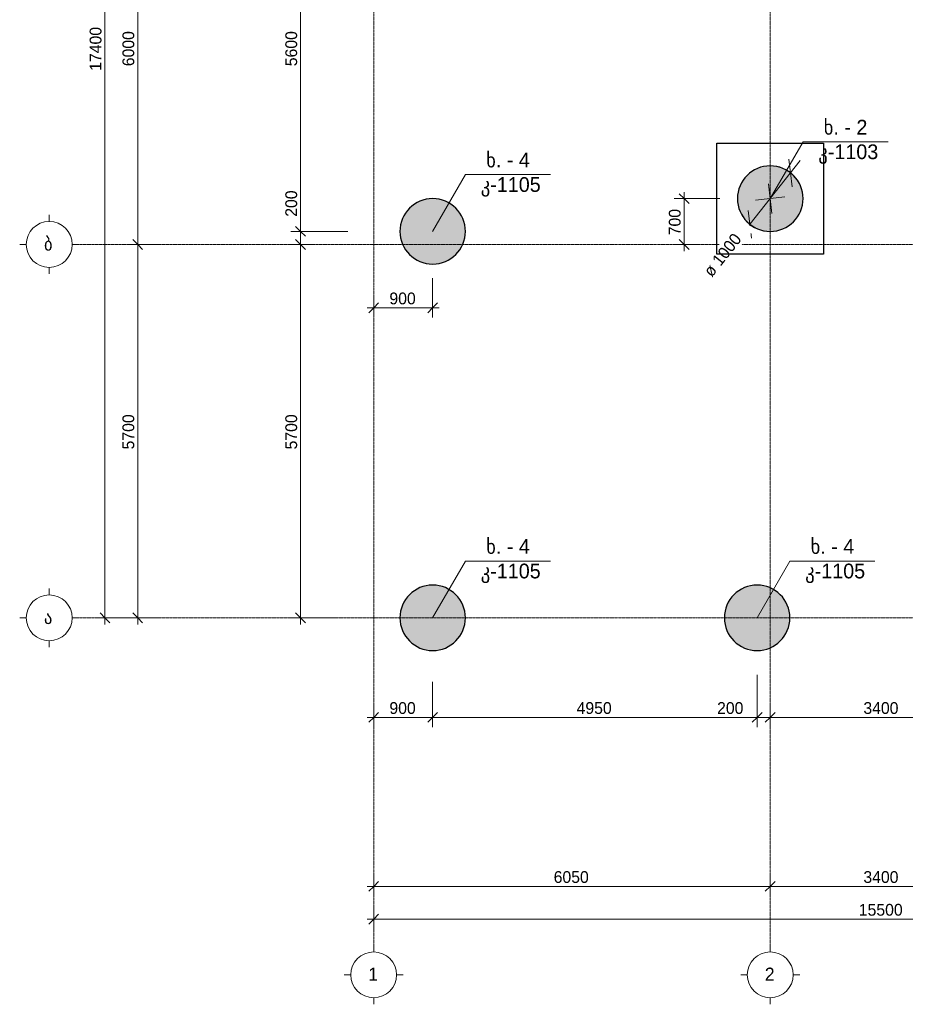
# Model space of a CAD drawing. Header units: millimetres. Extents: x -21500 to 4800, y -5900 to 24163.
# Tile 1 of 4: x -21500 to -7990, y -5900 to 9131. Entities that reach past the tile are written whole.
import ezdxf

# ---------------------------------------------------------------- set-up
doc = ezdxf.new("R2010")
doc.units = ezdxf.units.MM
doc.linetypes.add('StructuralPlan-B03$0$Grid Line', pattern=[22.225, 12.7, -3.175, 3.175, -3.175])
doc.layers.get('Defpoints').update_dxf_attribs({"color": 6})
for name, color, linetype, lineweight in [('S - HATCH', 252, 'Continuous', 5), ('S - TEXT', 7, 'Continuous', 9), ('StructuralPlan-B03$0$A-010-D_DIM', 7, 'Continuous', 5), ('StructuralPlan-B03$0$A-010-D_DIM-100', 7, 'Continuous', 5), ('StructuralPlan-B03$0$S-280-M_COLUMN', 7, 'Continuous', 30), ('StructuralPlan-B03$0$S-280-M_COLUMN main', 7, 'Continuous', 30), ('StructuralPlan-B03$0$Z-030-M_GRID', 7, 'Continuous', 5), ('StructuralPlan-B03$0$Z-033_T_GRIDREF', 7, 'Continuous', 5)]:
    doc.layers.add(name, color=color, linetype=linetype, lineweight=lineweight)
doc.styles.add('Cubicon', font='Cubicon.ttf')
doc.styles.add('StructuralPlan-B03$0$Cubicon', font='Cubicon.ttf', dxfattribs={"height": 200})
doc.styles.add('StructuralPlan-B03$0$Cubicon_1', font='Cubicon.ttf', dxfattribs={"height": 200})
doc.styles.add('StructuralPlan-B03$0$Cubicon_2', font='Cubicon.ttf', dxfattribs={"height": 180})
doc.dimstyles.new('CUB-M-100', dxfattribs={"dimscale": 100, "dimtxt": 1.8, "dimasz": 1.5, "dimexe": 1.5, "dimexo": 2, "dimgap": 1, "dimtad": 0, "dimdec": 0, "dimzin": 3, "dimdsep": 46, "dimtxsty": 'Cubicon', "dimblk": 'OBLIQUE', "dimcen": 1.5, "dimdle": 1, "dimazin": 2, "dimtfac": 0.75, "dimtdec": 0, "dimtmove": 0, "dimatfit": 3, "dimldrblk": 'SMALL', "dimfxl": 1, "dimtolj": 1, "dimtzin": 0, "dimlwd": -1, "dimlwe": -1, "dimarcsym": 0})
doc.dimstyles.new('StructuralPlan-B03$0$CUB_-_Diameter', dxfattribs={"dimscale": 304.8, "dimtxt": 181.601257, "dimasz": 0.984252, "dimexe": 0.787402, "dimexo": 0, "dimgap": 0.492126, "dimtad": 1, "dimjust": 3, "dimdec": 0, "dimzin": 0, "dimdsep": 46, "dimtxsty": 'StructuralPlan-B03$0$Cubicon_2', "dimblk1": 'StructuralPlan-B03$0$_Oblique', "dimblk2": 'StructuralPlan-B03$0$_Oblique', "dimsah": 1, "dimcen": 0.09, "dimdle": 0.787402, "dimazin": 0, "dimtfac": 1, "dimtdec": 4, "dimtix": 1, "dimtmove": 0, "dimatfit": 2, "dimfxl": 1, "dimtvp": 1, "dimtfill": 1, "dimtolj": 1, "dimtzin": 0, "dimarcsym": 2})
doc.dimstyles.new('StructuralPlan-B03$0$CUB_DIM_1_8', dxfattribs={"dimscale": 304.8, "dimtxt": 181.601257, "dimasz": 0.492126, "dimexe": 0.492126, "dimexo": 0.0625, "dimgap": 0, "dimtad": 1, "dimdec": 0, "dimzin": 0, "dimdsep": 46, "dimtxsty": 'StructuralPlan-B03$0$Cubicon_2', "dimblk1": 'StructuralPlan-B03$0$_Oblique', "dimblk2": 'StructuralPlan-B03$0$_Oblique', "dimsah": 1, "dimcen": 0.09, "dimdle": 0.328084, "dimazin": 0, "dimtfac": 1, "dimtdec": 4, "dimtix": 1, "dimtmove": 0, "dimatfit": 3, "dimfxl": 0.656168, "dimfxlon": 1, "dimtvp": 1, "dimtolj": 1, "dimtzin": 0, "dimarcsym": 2})
doc.dimstyles.new('StructuralPlan-B03$0$CUB_DIM_1_8_1', dxfattribs={"dimscale": 304.8, "dimtxt": 181.601257, "dimasz": 0.492126, "dimexe": 0.492126, "dimexo": 0.0625, "dimgap": 0, "dimtad": 1, "dimdec": 0, "dimzin": 0, "dimdsep": 46, "dimtxsty": 'StructuralPlan-B03$0$Cubicon_2', "dimblk1": 'StructuralPlan-B03$0$_Oblique', "dimblk2": 'StructuralPlan-B03$0$_Oblique', "dimsah": 1, "dimcen": 0.09, "dimdle": 0.328084, "dimazin": 0, "dimtfac": 1, "dimtdec": 4, "dimtix": 1, "dimtmove": 1, "dimatfit": 3, "dimfxl": 0.656168, "dimfxlon": 1, "dimtvp": 1, "dimtolj": 1, "dimtzin": 0, "dimarcsym": 2})

# ---------------------------------------------------------------- blocks, each defined once
blk = doc.blocks.new('StructuralPlan-B03$0$Grid - 00_CUB_ღერძის თავი-752507-B03')
at = {"layer": 'StructuralPlan-B03$0$Z-033_T_GRIDREF'}
for p, q in [((0, 3.5), (0, 4.5)), ((-3.5, 0), (-4.5, 0)), ((3.5, 0), (4.5, 0)), ((0, -3.5), (0, -4.5))]:
    blk.add_line(p, q, dxfattribs=at)
blk.add_circle((0, 0), 3.5, dxfattribs=at)
blk = doc.blocks.new('StructuralPlan-B03$0$DIMBLOCK5-B03')
at = {"layer": 'StructuralPlan-B03$0$A-010-D_DIM-100', "transparency": 16777216}
for p, q in [((-16100, -4600), (-16100, -4400)), ((-600, -4600), (-600, -4400)), ((-16200, -4600), (-500, -4600)), ((-16100, -4600), (-16175, -4675)), ((-16100, -4600), (-16025, -4525)), ((-16100, -4600), (-16100, -4750)), ((-600, -4600), (-675, -4675)), ((-600, -4600), (-525, -4525)), ((-600, -4600), (-600, -4750))]:
    blk.add_line(p, q, dxfattribs=at)
at = {"layer": 'StructuralPlan-B03$0$A-010-D_DIM-100', "color": 0, "transparency": 16777216, "insert": (-8699, -4367), "char_height": 180, "width": 838.16, "attachment_point": 1, "line_spacing_factor": 0.931288, "style": 'StructuralPlan-B03$0$Cubicon_2'}
blk.add_mtext('15500', dxfattribs=at)
blk = doc.blocks.new('StructuralPlan-B03$0$_Oblique')
at = {"color": 0, "linetype": 'ByBlock', "lineweight": -2}
blk.add_line((-0.5, -0.5), (0.5, 0.5), dxfattribs=at)
blk = doc.blocks.new('StructuralPlan-B03$0$DIMBLOCK6-B03')
at = {"layer": 'StructuralPlan-B03$0$A-010-D_DIM-100', "transparency": 16777216}
for p, q in [((-16100, -4100), (-16100, -3900)), ((-10050, -4100), (-10050, -3900)), ((-16100, -4100), (-16025, -4025)), ((-10050, -4100), (-9975, -4025)), ((-16200, -4100), (-10050, -4100)), ((-16100, -4100), (-16175, -4175)), ((-16100, -4100), (-16100, -4250)), ((-10050, -4100), (-10125, -4175)), ((-10050, -4100), (-10050, -4250))]:
    blk.add_line(p, q, dxfattribs=at)
at = {"layer": 'StructuralPlan-B03$0$A-010-D_DIM-100', "color": 0, "transparency": 16777216, "insert": (-13354, -3867), "char_height": 180, "width": 670.53, "attachment_point": 1, "line_spacing_factor": 0.931288, "style": 'StructuralPlan-B03$0$Cubicon_2'}
blk.add_mtext('6050', dxfattribs=at)
blk = doc.blocks.new('StructuralPlan-B03$0$DIMBLOCK7-B03')
at = {"layer": 'StructuralPlan-B03$0$A-010-D_DIM-100', "transparency": 16777216}
for p, q in [((-10050, -4100), (-10050, -3900)), ((-6650, -4100), (-6650, -3900)), ((-10050, -4100), (-9975, -4025)), ((-6650, -4100), (-6575, -4025)), ((-10050, -4100), (-10125, -4175)), ((-10050, -4100), (-6650, -4100)), ((-10050, -4100), (-10050, -4250)), ((-6650, -4100), (-6725, -4175)), ((-6650, -4100), (-6650, -4250))]:
    blk.add_line(p, q, dxfattribs=at)
at = {"layer": 'StructuralPlan-B03$0$A-010-D_DIM-100', "color": 0, "transparency": 16777216, "insert": (-8629, -3867), "char_height": 180, "width": 670.53, "attachment_point": 1, "line_spacing_factor": 0.931288, "style": 'StructuralPlan-B03$0$Cubicon_2'}
blk.add_mtext('3400', dxfattribs=at)
blk = doc.blocks.new('StructuralPlan-B03$0$DIMBLOCK13-B03')
at = {"layer": 'StructuralPlan-B03$0$A-010-D_DIM-100', "transparency": 16777216}
for p, q in [((-20200, 17400), (-20275, 17475)), ((-20200, -100), (-20200, 17500)), ((-20200, 17400), (-20350, 17400)), ((-20200, 17400), (-20125, 17325)), ((-20200, 17400), (-19862, 17400)), ((-20200, 0), (-20275, 75)), ((-20200, 0), (-20350, 0)), ((-20200, 0), (-20125, -75)), ((-20200, 0), (-19862, 0))]:
    blk.add_line(p, q, dxfattribs=at)
at = {"layer": 'StructuralPlan-B03$0$A-010-D_DIM-100', "color": 0, "transparency": 16777216, "insert": (-20433, 8351), "char_height": 180, "width": 838.16, "attachment_point": 1, "rotation": 90, "line_spacing_factor": 0.931288, "style": 'StructuralPlan-B03$0$Cubicon_2'}
blk.add_mtext('17400', dxfattribs=at)
blk = doc.blocks.new('StructuralPlan-B03$0$DIMBLOCK14-B03')
at = {"layer": 'StructuralPlan-B03$0$A-010-D_DIM-100', "transparency": 16777216}
for p, q in [((-19700, 5700), (-19775, 5775)), ((-19700, 5700), (-19850, 5700)), ((-19700, -100), (-19700, 5700)), ((-19700, 5700), (-19625, 5625)), ((-19700, 5700), (-19362, 5700)), ((-19700, 0), (-19775, 75)), ((-19700, 0), (-19850, 0)), ((-19700, 0), (-19625, -75)), ((-19700, 0), (-19362, 0))]:
    blk.add_line(p, q, dxfattribs=at)
at = {"layer": 'StructuralPlan-B03$0$A-010-D_DIM-100', "color": 0, "transparency": 16777216, "insert": (-19933, 2571), "char_height": 180, "width": 670.53, "attachment_point": 1, "rotation": 90, "line_spacing_factor": 0.931288, "style": 'StructuralPlan-B03$0$Cubicon_2'}
blk.add_mtext('5700', dxfattribs=at)
blk = doc.blocks.new('StructuralPlan-B03$0$DIMBLOCK15-B03')
at = {"layer": 'StructuralPlan-B03$0$A-010-D_DIM-100', "transparency": 16777216}
for p, q in [((-19700, 11700), (-19775, 11775)), ((-19700, 11700), (-19850, 11700)), ((-19700, 5700), (-19700, 11700)), ((-19700, 11700), (-19625, 11625)), ((-19700, 11700), (-19362, 11700)), ((-19700, 5700), (-19775, 5775)), ((-19700, 5700), (-19850, 5700)), ((-19700, 5700), (-19625, 5625)), ((-19700, 5700), (-19362, 5700))]:
    blk.add_line(p, q, dxfattribs=at)
at = {"layer": 'StructuralPlan-B03$0$A-010-D_DIM-100', "color": 0, "transparency": 16777216, "insert": (-19933, 8421), "char_height": 180, "width": 670.53, "attachment_point": 1, "rotation": 90, "line_spacing_factor": 0.931288, "style": 'StructuralPlan-B03$0$Cubicon_2'}
blk.add_mtext('6000', dxfattribs=at)
blk = doc.blocks.new('StructuralPlan-B03$0$DIMBLOCK24-B03')
at = {"layer": 'StructuralPlan-B03$0$A-010-D_DIM-100', "transparency": 16777216}
for p, q in [((-15200, -1520), (-15200, -977)), ((-16100, -1520), (-16100, -1320)), ((-16100, -1520), (-16025, -1445)), ((-15200, -1520), (-15125, -1445)), ((-16200, -1520), (-15200, -1520)), ((-16100, -1520), (-16175, -1595)), ((-16100, -1520), (-16100, -1670)), ((-15200, -1520), (-15275, -1595)), ((-15200, -1520), (-15200, -1670))]:
    blk.add_line(p, q, dxfattribs=at)
at = {"layer": 'StructuralPlan-B03$0$A-010-D_DIM-100', "color": 0, "transparency": 16777216, "insert": (-15860, -1287), "char_height": 180, "width": 502.9, "attachment_point": 1, "line_spacing_factor": 0.931288, "style": 'StructuralPlan-B03$0$Cubicon_2'}
blk.add_mtext('900', dxfattribs=at)
blk = doc.blocks.new('StructuralPlan-B03$0$DIMBLOCK25-B03')
at = {"layer": 'StructuralPlan-B03$0$A-010-D_DIM-100', "transparency": 16777216}
for p, q in [((-10250, -1520), (-10250, -872)), ((-15200, -1520), (-15200, -977)), ((-15200, -1520), (-15125, -1445)), ((-10250, -1520), (-10175, -1445)), ((-15200, -1520), (-15275, -1595)), ((-15200, -1520), (-10250, -1520)), ((-15200, -1520), (-15200, -1670)), ((-10250, -1520), (-10325, -1595)), ((-10250, -1520), (-10250, -1670))]:
    blk.add_line(p, q, dxfattribs=at)
at = {"layer": 'StructuralPlan-B03$0$A-010-D_DIM-100', "color": 0, "transparency": 16777216, "insert": (-13004, -1287), "char_height": 180, "width": 670.53, "attachment_point": 1, "line_spacing_factor": 0.931288, "style": 'StructuralPlan-B03$0$Cubicon_2'}
blk.add_mtext('4950', dxfattribs=at)
blk = doc.blocks.new('StructuralPlan-B03$0$DIMBLOCK26-B03')
at = {"layer": 'StructuralPlan-B03$0$A-010-D_DIM-100', "transparency": 16777216}
for p, q in [((-10250, -1520), (-10250, -872)), ((-10050, -1520), (-10050, -1320)), ((-10250, -1520), (-10175, -1445)), ((-10050, -1520), (-9975, -1445)), ((-10861, -1520), (-10342, -1520)), ((-10342, -1520), (-10150, -1520)), ((-10250, -1520), (-10325, -1595)), ((-10250, -1520), (-10050, -1520)), ((-10250, -1520), (-10250, -1670)), ((-10050, -1520), (-10125, -1595)), ((-10050, -1520), (-10050, -1670))]:
    blk.add_line(p, q, dxfattribs=at)
at = {"layer": 'StructuralPlan-B03$0$A-010-D_DIM-100', "color": 0, "transparency": 16777216, "insert": (-10861, -1287), "char_height": 180, "width": 502.9, "attachment_point": 1, "line_spacing_factor": 0.931288, "style": 'StructuralPlan-B03$0$Cubicon_2'}
blk.add_mtext('200', dxfattribs=at)
blk = doc.blocks.new('StructuralPlan-B03$0$DIMBLOCK27-B03')
at = {"layer": 'StructuralPlan-B03$0$A-010-D_DIM-100', "transparency": 16777216}
for p, q in [((-10050, -1520), (-10050, -1320)), ((-6650, -1520), (-6650, -1320)), ((-10050, -1520), (-9975, -1445)), ((-6650, -1520), (-6575, -1445)), ((-10050, -1520), (-10125, -1595)), ((-10050, -1520), (-6650, -1520)), ((-10050, -1520), (-10050, -1670)), ((-6650, -1520), (-6725, -1595)), ((-6650, -1520), (-6650, -1670))]:
    blk.add_line(p, q, dxfattribs=at)
at = {"layer": 'StructuralPlan-B03$0$A-010-D_DIM-100', "color": 0, "transparency": 16777216, "insert": (-8629, -1287), "char_height": 180, "width": 670.53, "attachment_point": 1, "line_spacing_factor": 0.931288, "style": 'StructuralPlan-B03$0$Cubicon_2'}
blk.add_mtext('3400', dxfattribs=at)
blk = doc.blocks.new('StructuralPlan-B03$0$DIMBLOCK36-B03')
at = {"layer": 'StructuralPlan-B03$0$A-010-D_DIM-100', "transparency": 16777216}
for p, q in [((-17215, 5700), (-17290, 5775)), ((-17215, 5700), (-17365, 5700)), ((-17215, -100), (-17215, 5700)), ((-17215, 5700), (-17140, 5625)), ((-17215, 5700), (-17047, 5700)), ((-17215, 0), (-17290, 75)), ((-17215, 0), (-17365, 0)), ((-17215, 0), (-17140, -75)), ((-17215, 0), (-16673, 0))]:
    blk.add_line(p, q, dxfattribs=at)
at = {"layer": 'StructuralPlan-B03$0$A-010-D_DIM-100', "color": 0, "transparency": 16777216, "insert": (-17448, 2571), "char_height": 180, "width": 670.53, "attachment_point": 1, "rotation": 90, "line_spacing_factor": 0.931288, "style": 'StructuralPlan-B03$0$Cubicon_2'}
blk.add_mtext('5700', dxfattribs=at)
blk = doc.blocks.new('StructuralPlan-B03$0$DIMBLOCK37-B03')
at = {"layer": 'StructuralPlan-B03$0$A-010-D_DIM-100', "transparency": 16777216}
for p, q in [((-17215, 6542), (-17215, 6023)), ((-17215, 6023), (-17215, 5800)), ((-17215, 5900), (-17365, 5900)), ((-17215, 5900), (-17290, 5975)), ((-17215, 5700), (-17215, 5900)), ((-17215, 5900), (-17140, 5825)), ((-17215, 5900), (-16493, 5900)), ((-17215, 5700), (-17290, 5775)), ((-17215, 5700), (-17365, 5700)), ((-17215, 5700), (-17140, 5625)), ((-17215, 5700), (-17047, 5700))]:
    blk.add_line(p, q, dxfattribs=at)
at = {"layer": 'StructuralPlan-B03$0$A-010-D_DIM-100', "color": 0, "transparency": 16777216, "insert": (-17448, 6123), "char_height": 180, "width": 502.9, "attachment_point": 1, "rotation": 90, "line_spacing_factor": 0.931288, "style": 'StructuralPlan-B03$0$Cubicon_2'}
blk.add_mtext('200', dxfattribs=at)
blk = doc.blocks.new('StructuralPlan-B03$0$DIMBLOCK38-B03')
at = {"layer": 'StructuralPlan-B03$0$A-010-D_DIM-100', "transparency": 16777216}
for p, q in [((-17215, 11500), (-17290, 11575)), ((-17215, 11500), (-17365, 11500)), ((-17215, 5900), (-17215, 11500)), ((-17215, 11500), (-17140, 11425)), ((-17215, 11500), (-16673, 11500)), ((-17215, 5900), (-17365, 5900)), ((-17215, 5900), (-17290, 5975)), ((-17215, 5900), (-17140, 5825)), ((-17215, 5900), (-16493, 5900))]:
    blk.add_line(p, q, dxfattribs=at)
at = {"layer": 'StructuralPlan-B03$0$A-010-D_DIM-100', "color": 0, "transparency": 16777216, "insert": (-17448, 8421), "char_height": 180, "width": 670.53, "attachment_point": 1, "rotation": 90, "line_spacing_factor": 0.931288, "style": 'StructuralPlan-B03$0$Cubicon_2'}
blk.add_mtext('5600', dxfattribs=at)
blk = doc.blocks.new('StructuralPlan-B03$0$DIMBLOCK46-B03')
at = {"layer": 'StructuralPlan-B03$0$A-010-D_DIM-100', "transparency": 16777216}
for p, q in [((-11364, 6400), (-11439, 6475)), ((-11364, 5600), (-11364, 6500)), ((-11364, 6400), (-11514, 6400)), ((-11364, 6400), (-11289, 6325)), ((-11364, 6400), (-10821, 6400)), ((-11364, 5700), (-11439, 5775)), ((-11364, 5700), (-11514, 5700)), ((-11364, 5700), (-11289, 5625)), ((-11364, 5700), (-11138, 5700))]:
    blk.add_line(p, q, dxfattribs=at)
at = {"layer": 'StructuralPlan-B03$0$A-010-D_DIM-100', "color": 0, "transparency": 16777216, "insert": (-11597, 5840), "char_height": 180, "width": 502.9, "attachment_point": 1, "rotation": 90, "line_spacing_factor": 0.931288, "style": 'StructuralPlan-B03$0$Cubicon_2'}
blk.add_mtext('700', dxfattribs=at)
blk = doc.blocks.new('StructuralPlan-B03$0$DIMBLOCK50-B03')
at = {"layer": 'StructuralPlan-B03$0$A-010-D_DIM-100', "transparency": 16777216}
for p, q in [((-15200, 4733), (-15200, 5186)), ((-16100, 4733), (-16100, 4933)), ((-16200, 4733), (-15100, 4733)), ((-16100, 4733), (-16175, 4658)), ((-16100, 4733), (-16025, 4808)), ((-16100, 4733), (-16100, 4583)), ((-15200, 4733), (-15275, 4658)), ((-15200, 4733), (-15125, 4808)), ((-15200, 4733), (-15200, 4583))]:
    blk.add_line(p, q, dxfattribs=at)
at = {"layer": 'StructuralPlan-B03$0$A-010-D_DIM-100', "color": 0, "transparency": 16777216, "insert": (-15860, 4966), "char_height": 180, "width": 502.9, "attachment_point": 1, "line_spacing_factor": 0.931288, "style": 'StructuralPlan-B03$0$Cubicon_2'}
blk.add_mtext('900', dxfattribs=at)
blk = doc.blocks.new('StructuralPlan-B03$0$DIMBLOCK52-B03')
at = {"layer": 'StructuralPlan-B03$0$A-010-D_DIM-100', "transparency": 16777216}
for p, q in [((-10050, 6400), (-9591, 6980)), ((-9740, 6792), (-9764, 7003)), ((-9740, 6792), (-9715, 6581)), ((-10024, 6175), (-10076, 6625)), ((-10050, 6400), (-10509, 5820)), ((-10275, 6374), (-9825, 6426)), ((-10360, 6008), (-10385, 6219)), ((-10360, 6008), (-10336, 5797))]:
    blk.add_line(p, q, dxfattribs=at)
for start, end in [(24.1221, 79.1261), (204.1221, 259.1261)]:
    blk.add_arc((-10050, 6400), 500, start, end, dxfattribs=at)
at = {"layer": 'StructuralPlan-B03$0$A-010-D_DIM-100', "color": 0, "transparency": 16777216, "insert": (-11083, 5302), "char_height": 180, "width": 938.74, "attachment_point": 1, "rotation": 51.6241, "line_spacing_factor": 0.931288, "style": 'StructuralPlan-B03$0$Cubicon_2', "bg_fill": 3, "box_fill_scale": 1.25, "bg_fill_color": 256, "bg_fill_true_color": 13158600, "bg_fill_transparency": 0}
blk.add_mtext('ø 1000', dxfattribs=at)
blk = doc.blocks.new('A$Ce44b4616')
at = {"layer": 'Defpoints', "color": 6}
blk.add_lwpolyline([(-814, 848), (814, 848), (814, -848), (-814, -848)], close=True, dxfattribs=at)
blk = doc.blocks.new('_Oblique')
at = {"color": 0, "linetype": 'ByBlock', "lineweight": -2}
blk.add_line((-0.5, -0.5), (0.5, 0.5), dxfattribs=at)
blk = doc.blocks.new('StructuralPlan-B03')
at = {"layer": 'StructuralPlan-B03$0$S-280-M_COLUMN main', "true_color": 0xa4a4a4}
for points in [[(-10050, 5900), (-9971.8, 5906.2), (-9895.5, 5924.5), (-9823, 5954.5), (-9756.1, 5995.5), (-9696.4, 6046.4), (-9645.5, 6106.1), (-9604.5, 6173), (-9574.5, 6245.5), (-9556.2, 6321.8), (-9550, 6400), (-9556.2, 6478.2), (-9574.5, 6554.5), (-9604.5, 6627), (-9645.5, 6693.9), (-9696.4, 6753.6), (-9756.1, 6804.5), (-9823, 6845.5), (-9895.5, 6875.5), (-9971.8, 6893.8), (-10050, 6900), (-10128.2, 6893.8), (-10204.5, 6875.5), (-10277, 6845.5), (-10343.9, 6804.5), (-10403.6, 6753.6), (-10454.5, 6693.9), (-10495.5, 6627), (-10525.5, 6554.5), (-10543.8, 6478.2), (-10550, 6400), (-10543.8, 6321.8), (-10525.5, 6245.5), (-10495.5, 6173), (-10454.5, 6106.1), (-10403.6, 6046.4), (-10343.9, 5995.5), (-10277, 5954.5), (-10204.5, 5924.5), (-10128.2, 5906.2)], [(-15200, 5400), (-15121.8, 5406.2), (-15045.5, 5424.5), (-14973, 5454.5), (-14906.1, 5495.5), (-14846.4, 5546.4), (-14795.5, 5606.1), (-14754.5, 5673), (-14724.5, 5745.5), (-14706.2, 5821.8), (-14700, 5900), (-14706.2, 5978.2), (-14724.5, 6054.5), (-14754.5, 6127), (-14795.5, 6193.9), (-14846.4, 6253.6), (-14906.1, 6304.5), (-14973, 6345.5), (-15045.5, 6375.5), (-15121.8, 6393.8), (-15200, 6400), (-15278.2, 6393.8), (-15354.5, 6375.5), (-15427, 6345.5), (-15493.9, 6304.5), (-15553.6, 6253.6), (-15604.5, 6193.9), (-15645.5, 6127), (-15675.5, 6054.5), (-15693.8, 5978.2), (-15700, 5900), (-15693.8, 5821.8), (-15675.5, 5745.5), (-15645.5, 5673), (-15604.5, 5606.1), (-15553.6, 5546.4), (-15493.9, 5495.5), (-15427, 5454.5), (-15354.5, 5424.5), (-15278.2, 5406.2)], [(-15200, -500), (-15121.8, -493.8), (-15045.5, -475.5), (-14973, -445.5), (-14906.1, -404.5), (-14846.4, -353.6), (-14795.5, -293.9), (-14754.5, -227), (-14724.5, -154.5), (-14706.2, -78.2), (-14700, 0), (-14706.2, 78.2), (-14724.5, 154.5), (-14754.5, 227), (-14795.5, 293.9), (-14846.4, 353.6), (-14906.1, 404.5), (-14973, 445.5), (-15045.5, 475.5), (-15121.8, 493.8), (-15200, 500), (-15278.2, 493.8), (-15354.5, 475.5), (-15427, 445.5), (-15493.9, 404.5), (-15553.6, 353.6), (-15604.5, 293.9), (-15645.5, 227), (-15675.5, 154.5), (-15693.8, 78.2), (-15700, 0), (-15693.8, -78.2), (-15675.5, -154.5), (-15645.5, -227), (-15604.5, -293.9), (-15553.6, -353.6), (-15493.9, -404.5), (-15427, -445.5), (-15354.5, -475.5), (-15278.2, -493.8)], [(-10250, -500), (-10171.8, -493.8), (-10095.5, -475.5), (-10023, -445.5), (-9956.1, -404.5), (-9896.4, -353.6), (-9845.5, -293.9), (-9804.5, -227), (-9774.5, -154.5), (-9756.2, -78.2), (-9750, 0), (-9756.2, 78.2), (-9774.5, 154.5), (-9804.5, 227), (-9845.5, 293.9), (-9896.4, 353.6), (-9956.1, 404.5), (-10023, 445.5), (-10095.5, 475.5), (-10171.8, 493.8), (-10250, 500), (-10328.2, 493.8), (-10404.5, 475.5), (-10477, 445.5), (-10543.9, 404.5), (-10603.6, 353.6), (-10654.5, 293.9), (-10695.5, 227), (-10725.5, 154.5), (-10743.8, 78.2), (-10750, 0), (-10743.8, -78.2), (-10725.5, -154.5), (-10695.5, -227), (-10654.5, -293.9), (-10603.6, -353.6), (-10543.9, -404.5), (-10477, -445.5), (-10404.5, -475.5), (-10328.2, -493.8)]]:
    blk.add_hatch(color=253, dxfattribs=at).paths.add_polyline_path(points)
at = {"layer": 'StructuralPlan-B03$0$S-280-M_COLUMN'}
for centre, start, end in [((-10050, 6400), 0, 180), ((-15200, 5900), 0, 180), ((-10050, 6400), 180, 360), ((-15200, 5900), 180, 360), ((-15200, 0), 0, 180), ((-10250, 0), 0, 180), ((-15200, 0), 180, 360), ((-10250, 0), 180, 360)]:
    blk.add_arc(centre, 500, start, end, dxfattribs=at)
at = {"layer": 'StructuralPlan-B03$0$Z-030-M_GRID', "linetype": 'StructuralPlan-B03$0$Grid Line'}
for p, q in [((-16100, 22400), (-16100, -5000)), ((-10050, 22400), (-10050, -5000)), ((3900, 5700), (-20600, 5700)), ((3900, 0), (-20600, 0))]:
    blk.add_line(p, q, dxfattribs=at)
at = {"layer": 'StructuralPlan-B03$0$Z-033_T_GRIDREF', "xscale": 99.99999999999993, "yscale": 99.99999999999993, "zscale": 99.99999999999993}
for p, rotation in [((-21050, 5700), 89.99999999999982), ((-21050, 0), 89.99999999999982), ((-16100, -5450), 180), ((-10050, -5450), 180)]:
    blk.add_blockref('StructuralPlan-B03$0$Grid - 00_CUB_ღერძის თავი-752507-B03', p, dxfattribs=dict(at, rotation=rotation))
at = {"layer": 'StructuralPlan-B03$0$Z-033_T_GRIDREF', "char_height": 200, "width": 192.405, "attachment_point": 1}
for s, insert, style in [('\\fCubicon|b0|i0|c254|p2|;ბ', (-21129.9, 5807.1), 'StructuralPlan-B03$0$Cubicon'), ('\\fCubicon|b0|i0|c254|p2|;ა', (-21129.9, 107.1), 'StructuralPlan-B03$0$Cubicon'), ('\\fCubicon|b0|i0|c204|p2|;1', (-16182.4, -5340.2), 'StructuralPlan-B03$0$Cubicon_1'), ('\\fCubicon|b0|i0|c204|p2|;2', (-10132.4, -5340.2), 'StructuralPlan-B03$0$Cubicon_1')]:
    blk.add_mtext(s, dxfattribs=dict(at, insert=insert, style=style))
at = {"layer": 'StructuralPlan-B03$0$A-010-D_DIM'}
for base, p1, p2, override, picture, middle in [((-20200, 17400), (-19862.3, 0), (-19862.3, 17400), {"dimpost": '<>', "dimfxl": 17399.999996}, 'StructuralPlan-B03$0$DIMBLOCK13-B03', (-20291.8, 8700)), ((-19700, 11700), (-19362.3, 5700), (-19362.3, 11700), {"dimpost": '<>', "dimfxl": 6000}, 'StructuralPlan-B03$0$DIMBLOCK15-B03', (-19791.8, 8700)), ((-17215, 11500), (-16492.8, 5900), (-16672.7, 11500), {"dimpost": '<>', "dimfxl": 5602.88936}, 'StructuralPlan-B03$0$DIMBLOCK38-B03', (-17306.8, 8700)), ((-11363.6, 6400), (-11138.1, 5700), (-10821.3, 6400), {"dimpost": '<>', "dimfxl": 768.346598}, 'StructuralPlan-B03$0$DIMBLOCK46-B03', (-11455.4, 6050)), ((-19700, 5700), (-19362.3, 0), (-19362.3, 5700), {"dimpost": '<>', "dimfxl": 5700.000079}, 'StructuralPlan-B03$0$DIMBLOCK14-B03', (-19791.8, 2850)), ((-17215, 5700), (-16672.7, 0), (-17046.9, 5700), {"dimpost": '<>', "dimfxl": 5712.270697}, 'StructuralPlan-B03$0$DIMBLOCK36-B03', (-17306.8, 2850))]:
    dim = blk.add_linear_dim(base=base, p1=p1, p2=p2, angle=90, dimstyle='StructuralPlan-B03$0$CUB_DIM_1_8', override=override, dxfattribs=at)
    dim.commit()
    dim.dimension.update_dxf_attribs({"geometry": picture, "text_midpoint": middle})
dim = blk.add_linear_dim(base=(-17215, 5900), p1=(-17046.9, 5700), p2=(-16492.8, 5900), angle=90, dimstyle='StructuralPlan-B03$0$CUB_DIM_1_8_1', override={"dimpost": '<>', "dimfxl": 589.11829}, dxfattribs=at)
dim.commit()
dim.dimension.update_dxf_attribs({"geometry": 'StructuralPlan-B03$0$DIMBLOCK37-B03', "text_midpoint": (-17328, 6374.5), "dimtype": 128, "text_rotation": 90})
for base, p1, p2, override, picture, middle in [((-15200, 4733.1), (-16100, 4933.1), (-15200, 5186.2), {"dimpost": '<>', "dimfxl": 934.927284}, 'StructuralPlan-B03$0$DIMBLOCK50-B03', (-15650, 4824.9)), ((-10250, -1519.7), (-15200, -977.4), (-10250, -871.9), {"dimpost": '<>', "dimfxl": 4951.123245}, 'StructuralPlan-B03$0$DIMBLOCK25-B03', (-12725, -1427.8)), ((-15200, -1519.7), (-16100, -1319.7), (-15200, -977.4), {"dimpost": '<>', "dimfxl": 962.880505}, 'StructuralPlan-B03$0$DIMBLOCK24-B03', (-15650, -1427.8)), ((-6650, -1519.7), (-10050, -1319.7), (-6650, -1319.7), {"dimpost": '<>', "dimfxl": 3399.999947}, 'StructuralPlan-B03$0$DIMBLOCK27-B03', (-8350, -1427.8)), ((-10050, -4100), (-16100, -3900), (-10050, -3900), {"dimpost": '<>', "dimfxl": 6050.000053}, 'StructuralPlan-B03$0$DIMBLOCK6-B03', (-13075, -4008.2)), ((-6650, -4100), (-10050, -3900), (-6650, -3900), {"dimpost": '<>', "dimfxl": 3399.999947}, 'StructuralPlan-B03$0$DIMBLOCK7-B03', (-8350, -4008.1)), ((-600, -4600), (-16100, -4400), (-600, -4400), {"dimpost": '<>', "dimfxl": 15500}, 'StructuralPlan-B03$0$DIMBLOCK5-B03', (-8350, -4508.2))]:
    dim = blk.add_linear_dim(base=base, p1=p1, p2=p2, dimstyle='StructuralPlan-B03$0$CUB_DIM_1_8', override=override, dxfattribs=at)
    dim.commit()
    dim.dimension.update_dxf_attribs({"geometry": picture, "text_midpoint": middle})
dim = blk.add_linear_dim(base=(-10050, -1519.7), p1=(-10250, -871.9), p2=(-10050, -1319.7), dimstyle='StructuralPlan-B03$0$CUB_DIM_1_8_1', override={"dimpost": '<>', "dimfxl": 490.352105}, dxfattribs=at)
dim.commit()
dim.dimension.update_dxf_attribs({"geometry": 'StructuralPlan-B03$0$DIMBLOCK26-B03', "text_midpoint": (-10609.6, -1406.6), "dimtype": 128})
dim = blk.add_diameter_dim_2p(p1=(-9739.6, 6792), p2=(-10360.4, 6008), dimstyle='StructuralPlan-B03$0$CUB_-_Diameter', override={"dimpost": 'ø<>'}, dxfattribs=at)
dim.commit()
dim.dimension.update_dxf_attribs({"geometry": 'StructuralPlan-B03$0$DIMBLOCK52-B03', "text_midpoint": (-10242.2, 6552.2)})

msp = doc.modelspace()

# ---------------------------------------------------------------- block references
at = {"layer": 'S - HATCH', "color": 1}
msp.add_blockref('StructuralPlan-B03', (0, 0), dxfattribs=at)

# ---------------------------------------------------------------- next in the draw order: block references
at = {"layer": 'Defpoints'}
msp.add_blockref('A$Ce44b4616', (-10050, 6400), dxfattribs=at)

# ---------------------------------------------------------------- next in the draw order: texts
at = {"layer": 'S - TEXT', "transparency": 33554684, "char_height": 225, "attachment_point": 5, "style": 'Cubicon'}
for s, insert in [('ხ. - 2\\P კ-1103', (-8901, 7266)), ('ხ. - 4\\P კ-1105', (-14051, 6766)), ('ხ. - 4\\P კ-1105', (-14051, 866)), ('ხ. - 4\\P კ-1105', (-9101, 866))]:
    msp.add_mtext(s, dxfattribs=dict(at, insert=insert))

# ---------------------------------------------------------------- next in the draw order: leaders
at = {"layer": 'S - TEXT', "transparency": 33554684}
for points in [[(-10050, 6400), (-9550, 7266), (-8253, 7266)], [(-15200, 5900), (-14700, 6766), (-13403, 6766)], [(-15200, 0), (-14700, 866), (-13403, 866)], [(-10250, 0), (-9750, 866), (-8453, 866)]]:
    msp.add_leader(points, dimstyle='CUB-M-100', override={"dimasz": 1, "dimldrblk": 'None'}, dxfattribs=at)

doc.saveas('drawing.dxf')
